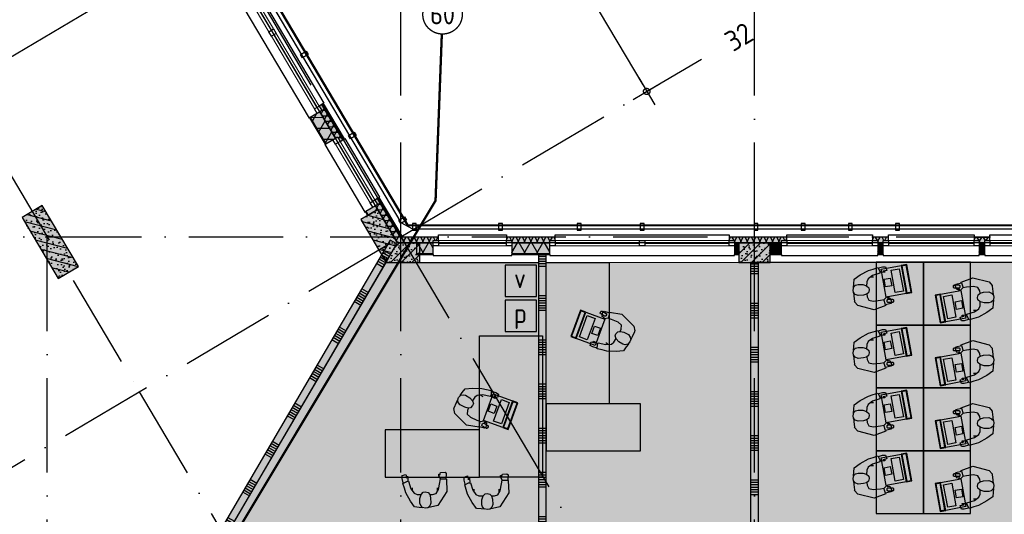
# Model space of a CAD drawing. Header units: millimetres. Extents: x 20872 to 297961, y -293704 to 213007.
# Tile 166 of 256: x 74833 to 87363, y -6653 to -354. Entities that reach past the tile are written whole.
import ezdxf
from ezdxf.enums import TextEntityAlignment as Align
from ezdxf.xclip import XClip

# ---------------------------------------------------------------- set-up
doc = ezdxf.new("R2010")
doc.units = ezdxf.units.MM
doc.header["$LTSCALE"] = 100
doc.header["$XCLIPFRAME"] = 2
doc.linetypes.add('ACAD_ISO10W100', pattern=[18, 12, -3, 0, -3])
doc.layers.get('Defpoints').update_dxf_attribs({"color": 181})
for name, color, linetype in [('A--L$7--_stramien', 1, 'Continuous'), ('A--L20--_bovenbouw', 3, 'Continuous'), ('A--L30--_afbouw', 7, 'Continuous'), ('A--L65--_beveiligingsinstallaties', 8, 'Continuous'), ('A--L82--leerlingensets-02', 9, 'Continuous'), ('A--T$1A-afwerking', 8, 'Continuous'), ('A--T$7--_stramien', 7, 'Continuous'), ('BURO_lijnen_0.25', 2, 'Continuous'), ('plattegrondkleuren', 7, 'Continuous'), ('XREFS', 9, 'Continuous')]:
    doc.layers.add(name, color=color, linetype=linetype)
doc.styles.add('BRON standaard', font='isocp.shx')
doc.styles.add('BURO maatvoering', font='isocp.shx')
doc.styles.add('JINX maatvoering', font='isocp.shx')
doc.styles.add('JINX standaard', font='isocp.shx')
doc.dimstyles.new('JINX maatvoering 1-100', dxfattribs={"dimscale": 100, "dimtxt": 2.5, "dimasz": 1, "dimexe": 125, "dimexo": 0, "dimtad": 1, "dimdec": 0, "dimzin": 12, "dimdsep": 46, "dimtxsty": 'JINX maatvoering', "dimblk": 'BURO_maatvoeringssymbool_01', "dimcen": 2, "dimse1": 1, "dimse2": 1, "dimclrd": 1, "dimclrt": 7, "dimadec": 0, "dimazin": 0, "dimtfac": 1, "dimtdec": 0, "dimtix": 1, "dimtofl": 0, "dimtmove": 0, "dimatfit": 3, "dimldrblk": 'DOT', "dimfxl": 1, "dimtolj": 1, "dimtzin": 0, "dimarcsym": 0})

# ---------------------------------------------------------------- blocks, each defined once
blk = doc.blocks.new('Glasgevel alleen 1e en 2e')
at = {"color": 1}
for points in [[(51358, 70923), (79766, 22945), (130614, 22945), (130614, 97025)], [(51367, 70928), (79772, 22955), (130604, 22955), (130604, 97025)]]:
    blk.add_lwpolyline(points, dxfattribs=at)
for points in [[(78480, 25167), (78505, 25124), (78433, 25081), (78407, 25124)], [(79091, 24135), (79116, 24092), (79044, 24049), (79019, 24092)], [(79730, 23056), (79755, 23013), (79683, 22970), (79657, 23013)], [(79881, 22970), (79831, 22970), (79831, 22886), (79881, 22886)], [(80979, 22970), (80929, 22970), (80929, 22886), (80979, 22886)], [(81979, 22970), (81929, 22970), (81929, 22886), (81979, 22886)], [(82779, 22970), (82729, 22970), (82729, 22886), (82779, 22886)], [(84229, 22970), (84179, 22970), (84179, 22886), (84229, 22886)], [(84829, 22970), (84779, 22970), (84779, 22886), (84829, 22886)], [(85429, 22970), (85379, 22970), (85379, 22886), (85429, 22886)], [(86029, 22970), (85979, 22970), (85979, 22886), (86029, 22886)]]:
    blk.add_lwpolyline(points, close=True)
blk = doc.blocks.new('AL_stramlab_01_P03_BV')
at = {"color": 4, "linetype": 'Continuous', "lineweight": -2, "style": 'BRON standaard'}
blk.add_attdef('LABEL', text='', height=350, dxfattribs=at).set_placement((0, 0), align=Align.MIDDLE_CENTER)
blk = doc.blocks.new('AB2_D_DV_MV_maatvoeringssymbool_01')
at = {"color": 1}
for p, q in [((0, -2), (0, 2)), ((-2, 0), (2, 0))]:
    blk.add_line(p, q, dxfattribs=at)
blk.add_circle((0, 0), 0.4, dxfattribs=at)
blk = doc.blocks.new('*D245')
at = {"layer": 'A--T$7--_stramien', "color": 1, "lineweight": -2, "transparency": 16777216}
blk.add_line((80571, 28438), (82762, 24738), dxfattribs=at)
at = {"layer": 'Defpoints', "color": 0, "transparency": 16777216}
for p in [(78323, 27223), (82813, 24652), (79685, 22800)]:
    blk.add_point(p, dxfattribs=at)
at = {"layer": 'A--T$7--_stramien', "color": 1, "lineweight": -2, "transparency": 16777216, "xscale": 100, "yscale": 100, "zscale": 100}
for p, rotation in [((80520, 28524), 120.6301152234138), ((82813, 24652), 300.6301152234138)]:
    blk.add_blockref('AB2_D_DV_MV_maatvoeringssymbool_01', p, dxfattribs=dict(at, rotation=rotation))
at = {"layer": 'A--T$7--_stramien', "color": 7, "transparency": 16777216, "insert": (81468, 27291), "char_height": 250, "attachment_point": 5, "rotation": 300.6301, "style": 'JINX maatvoering'}
blk.add_mtext('\\A1;4500', dxfattribs=at)
blk = doc.blocks.new('_Dot')
at = {"color": 0, "linetype": 'ByBlock', "lineweight": -2}
blk.add_line((-0.5, 0), (-1, 0), dxfattribs=at)
at = {"color": 0, "linetype": 'ByBlock', "const_width": 0.5}
blk.add_lwpolyline([(-0.25, 0, 1), (0.25, 0, 1)], format="xyb", close=True, dxfattribs=at)
blk = doc.blocks.new('BURO_maatvoeringssymbool_01')
at = {"color": 1}
for p, q in [((0, -2), (0, 2)), ((-2, 0), (2, 0))]:
    blk.add_line(p, q, dxfattribs=at)
blk.add_circle((0, 0), 0.4, dxfattribs=at)
blk = doc.blocks.new('Glasgevel alle verdiepingen')
at = {"color": 1}
for points in [[(77427, 26896), (79766, 22945), (86029, 22945)], [(77436, 26901), (79772, 22955), (86029, 22955)]]:
    blk.add_lwpolyline(points, dxfattribs=at)
for points in [[(78480, 25167), (78505, 25124), (78433, 25081), (78407, 25124)], [(79091, 24135), (79116, 24092), (79044, 24049), (79019, 24092)], [(79730, 23056), (79755, 23013), (79683, 22970), (79657, 23013)], [(79881, 22970), (79831, 22970), (79831, 22886), (79881, 22886)], [(80979, 22970), (80929, 22970), (80929, 22886), (80979, 22886)], [(81979, 22970), (81929, 22970), (81929, 22886), (81979, 22886)], [(82779, 22970), (82729, 22970), (82729, 22886), (82779, 22886)], [(84229, 22970), (84179, 22970), (84179, 22886), (84229, 22886)], [(84829, 22970), (84779, 22970), (84779, 22886), (84829, 22886)], [(85429, 22970), (85379, 22970), (85379, 22886), (85429, 22886)], [(86029, 22970), (85979, 22970), (85979, 22886), (86029, 22886)]]:
    blk.add_lwpolyline(points, close=True)
blk = doc.blocks.new('65_brandscheiding_01_P03_BV')
at = {"color": 3, "linetype": 'Continuous', "lineweight": -2}
blk.add_circle((0, 0), 2.5, dxfattribs=at)
at = {"color": 4, "linetype": 'Continuous', "lineweight": -2, "style": 'BURO maatvoering'}
blk.add_attdef('BURO_BRSCH:MIN', text='', height=2.5, dxfattribs=at).set_placement((0, 0), align=Align.MIDDLE_CENTER)
blk = doc.blocks.new('MBpro')
at = {"layer": 'plattegrondkleuren', "true_color": 0xb8b8b8}
h = blk.add_hatch(color=9, dxfattribs=at)
h.dxf.hatch_style = 1
h.paths.add_polyline_path([(172, 289), (162, 345), (-177, 283), (-166, 227)], flags=16)
h.paths.add_polyline_path([(152, 245), (171, 141), (-115, 88), (-134, 192)], flags=16)
h.paths.add_polyline_path([(181, 283), (228, 27), (-126, -38), (-173, 217)])
h.paths.add_polyline_path([(181, 283), (168, 354), (-186, 289), (-173, 217)])
edge = h.paths.add_edge_path()
edge.add_line((269, 119), (284, 119))
edge.add_arc((284, 107), 12.8, 0, 90, ccw=False)
edge.add_line((297, 107), (297, 51))
edge.add_arc((284, 51), 12.8, -90, 0, ccw=False)
edge.add_line((284, 38), (269, 38))
edge.add_arc((269, 51), 12.8, 180, 270, ccw=False)
edge.add_line((256, 51), (256, 107))
edge.add_arc((269, 107), 12.8, 90, 180, ccw=False)
at = {"layer": 'plattegrondkleuren', "true_color": 0x8f8f8f}
h = blk.add_hatch(color=252, dxfattribs=at)
h.dxf.hatch_style = 1
h.paths.add_polyline_path([(152, 245), (171, 141), (-115, 88), (-134, 192)])
h.paths.add_polyline_path([(172, 289), (162, 345), (-177, 283), (-166, 227)])
at = {"layer": 'A--L82--leerlingensets-02'}
for points in [[(181, 283), (168, 354), (-186, 289), (-173, 217)], [(172, 289), (162, 345), (-177, 283), (-166, 227)], [(181, 283), (228, 27), (-126, -38), (-173, 217)], [(152, 245), (171, 141), (-115, 88), (-134, 192)], [(83, 97), (98, 18), (0, 0), (-15, 79)]]:
    blk.add_lwpolyline(points, close=True, dxfattribs=at)
blk.add_lwpolyline([(269, 119), (284, 119, -0.414214), (297, 107), (297, 51, -0.414214), (284, 38), (269, 38, -0.414214), (256, 51), (256, 107, -0.414214)], format="xyb", close=True, dxfattribs=at)
blk = doc.blocks.new('theoriewerkplek')
at = {"layer": 'plattegrondkleuren', "true_color": 0xf5f5f5}
h = blk.add_hatch(color=7, dxfattribs=at)
h.dxf.hatch_style = 1
h.paths.add_polyline_path([(0, 600), (0, 0), (800, 0), (800, 600)])
at = {"layer": 'A--L82--leerlingensets-02', "linetype": 'Continuous'}
for p, q in [((57, 118), (103, 132)), ((103, 132), (114, 84)), ((437, 148), (443, 150)), ((445, 129), (437, 148)), ((443, 150), (454, 139)), ((474, 101), (445, 129)), ((452, 174), (506, 197)), ((454, 139), (452, 174)), ((506, 197), (524, 186)), ((524, 186), (541, 118)), ((57, 80), (57, 118)), ((71, 26), (57, 80)), ((66, 19), (114, 44)), ((85, -42), (66, 19)), ((114, 84), (116, 109)), ((114, 44), (139, 46)), ((116, 109), (127, 109)), ((127, 109), (130, 46)), ((139, 46), (168, -49)), ((483, 52), (474, 101)), ((541, 118), (475, 96)), ((493, -38), (483, 52)), ((544, 119), (548, 120)), ((548, 120), (604, -29)), ((103, -100), (85, -42)), ((161, -206), (103, -100)), ((168, -49), (209, -105)), ((186, -69), (186, -35)), ((209, -105), (247, -121)), ((247, -121), (303, -123)), ((283, -173), (299, -123)), ((299, -123), (323, -94)), ((323, -94), (351, -89)), ((351, -89), (387, -98)), ((387, -98), (407, -123)), ((403, -121), (438, -116)), ((407, -123), (418, -164)), ((438, -116), (481, -94)), ((481, -94), (493, -38)), ((604, -29), (551, -235)), ((215, -281), (161, -206)), ((283, -233), (283, -173)), ((292, -263), (283, -233)), ((423, -231), (409, -267)), ((418, -164), (423, -231)), ((551, -235), (505, -276)), ((274, -288), (215, -281)), ((319, -292), (274, -288)), ((314, -288), (292, -263)), ((353, -294), (314, -288)), ((384, -290), (353, -294)), ((382, -292), (427, -288)), ((409, -267), (384, -290)), ((427, -288), (498, -279))]:
    blk.add_line(p, q, dxfattribs=at)
at = {"layer": 'A--L82--leerlingensets-02'}
blk.add_lwpolyline([(0, 600), (0, 0), (800, 0), (800, 600)], close=True, dxfattribs=at)
at = {"layer": 'A--L82--leerlingensets-02', "linetype": 'Continuous'}
blk.add_arc((497, -267), 12.8, 276.5806, 312.285, dxfattribs=at)
at = {"layer": 'A--L82--leerlingensets-02'}
blk.add_blockref('MBpro', (215, 99), dxfattribs=at)
blk = doc.blocks.new('theorieB bestaand')
for p, rotation in [((1500, 7001), 270), ((2700, 6201), 90), ((1500, 6201), 270), ((2700, 5401), 90), ((1500, 5401), 270), ((2700, 4601), 90), ((1500, 4601), 270), ((2700, 3801), 90)]:
    blk.add_blockref('theoriewerkplek', p, dxfattribs=dict(rotation=rotation))
blk = doc.blocks.new('vuilnisbak')
at = {"layer": 'plattegrondkleuren', "true_color": 0xf5f5f5}
h = blk.add_hatch(color=7, dxfattribs=at)
h.dxf.hatch_style = 1
h.paths.add_polyline_path([(0, 0), (400, 0), (400, 400), (0, 400)])
at = {"layer": 'A--L82--leerlingensets-02'}
blk.add_lwpolyline([(0, 0), (400, 0), (400, 400), (0, 400)], close=True, dxfattribs=at)
at = {"layer": 'A--L82--leerlingensets-02', "style": 'JINX standaard'}
blk.add_text('v', height=250, dxfattribs=at).set_placement((112, 108))
blk = doc.blocks.new('papierbak')
at = {"layer": 'plattegrondkleuren', "true_color": 0xf5f5f5}
h = blk.add_hatch(color=7, dxfattribs=at)
h.dxf.hatch_style = 1
h.paths.add_polyline_path([(0, 0), (400, 0), (400, 400), (0, 400)])
at = {"layer": 'A--L82--leerlingensets-02'}
blk.add_lwpolyline([(0, 0), (400, 0), (400, 400), (0, 400)], close=True, dxfattribs=at)
at = {"layer": 'A--L82--leerlingensets-02', "style": 'JINX standaard'}
blk.add_text('p', height=250, dxfattribs=at).set_placement((111, 108))
blk = doc.blocks.new('bureau')
at = {"layer": 'plattegrondkleuren', "true_color": 0xf5f5f5}
h = blk.add_hatch(color=7, dxfattribs=at)
h.dxf.hatch_style = 1
h.paths.add_polyline_path([(2430, 800), (2430, 0), (630, 0), (630, 800)])
h.paths.add_polyline_path([(2430, 0), (1830, 0), (1830, -1200), (2430, -1200)])
at = {"layer": 'A--L82--leerlingensets-02', "linetype": 'Continuous'}
for p, q in [((1314, 89), (1329, 150)), ((1329, 150), (1383, 148)), ((1337, 154), (1352, 208)), ((1352, 208), (1372, 241)), ((1372, 241), (1418, 229)), ((1383, 148), (1405, 137)), ((1405, 137), (1383, 41)), ((1428, 197), (1397, 142)), ((1418, 229), (1403, 183)), ((1403, 183), (1418, 203)), ((1418, 203), (1428, 197)), ((1297, -92), (1300, 29)), ((1300, 29), (1314, 89)), ((1383, 41), (1389, -28)), ((1388, 14), (1405, 43)), ((1705, -32), (1722, 15)), ((1712, 54), (1714, 74)), ((1722, 15), (1712, 54)), ((1714, 74), (1720, 73)), ((1720, 73), (1724, 58)), ((1789, -5), (1721, 10)), ((1724, 58), (1740, 89)), ((1740, 89), (1798, 81)), ((1808, 63), (1789, -5)), ((1798, 81), (1808, 63)), ((1306, -183), (1297, -92)), ((1388, -177), (1419, -124)), ((1389, -28), (1414, -61)), ((1414, -61), (1461, -92)), ((1419, -124), (1458, -90)), ((1458, -90), (1494, -77)), ((1494, -77), (1519, -87)), ((1519, -87), (1546, -113)), ((1546, -113), (1551, -144)), ((1629, -157), (1668, -115)), ((1668, -115), (1705, -32)), ((1796, -6), (1768, -164)), ((1791, -5), (1796, -6)), ((1353, -219), (1306, -183)), ((1389, -246), (1353, -219)), ((1381, -207), (1388, -177)), ((1388, -239), (1381, -207)), ((1417, -265), (1388, -239)), ((1510, -246), (1480, -270)), ((1540, -185), (1510, -246)), ((1551, -144), (1540, -185)), ((1548, -140), (1582, -154)), ((1582, -154), (1629, -157)), ((1768, -164), (1618, -314)), ((1447, -277), (1417, -265)), ((1444, -278), (1485, -297)), ((1480, -270), (1447, -277)), ((1485, -297), (1550, -325)), ((1618, -314), (1558, -326))]:
    blk.add_line(p, q, dxfattribs=at)
at = {"layer": 'A--L82--leerlingensets-02'}
for points in [[(2430, 800), (2430, 0), (630, 0), (630, 800)], [(2430, 0), (1830, 0), (1830, -1200), (2430, -1200)]]:
    blk.add_lwpolyline(points, close=True, dxfattribs=at)
at = {"layer": 'A--L82--leerlingensets-02', "linetype": 'Continuous'}
blk.add_arc((1555, -314), 12.8, 246.1262, 281.8305, dxfattribs=at)
at = {"layer": 'A--L82--leerlingensets-02', "rotation": 329.5455371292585}
blk.add_blockref('MBpro', (1498, 144), dxfattribs=at)
blk = doc.blocks.new('sit')
at = {"linetype": 'Continuous'}
for p, q in [((-146.514, -13.7755), (-81.397, 6.2615)), ((-81.397, 6.2615), (-13.775, 26.2965)), ((-13.775, 26.2965), (13.775, -26.2965)), ((-6.26, 21.2885), (53.846, 36.3155)), ((53.846, 36.3155), (96.424, 36.3155)), ((96.424, 36.3155), (111.451, -13.7755)), ((-354.389, -204.1185), (-346.877, -139.0015)), ((-346.877, -139.0015), (-264.225, -78.8925)), ((-264.225, -78.8925), (-146.514, -13.7755)), ((-151.522, -131.4875), (-169.053, -174.0635)), ((-88.912, -86.4065), (-151.522, -131.4875)), ((-111.451, -106.4425), (-74.2714, -106.4425)), ((16.279, -53.8475), (-88.912, -86.4065)), ((13.775, -26.2965), (16.279, -53.8475)), ((86.408, -41.3245), (16.279, -43.8295)), ((111.451, -13.7755), (58.857, -26.2965)), ((58.857, -26.2965), (86.408, -28.8015)), ((86.408, -28.8015), (86.408, -41.3245)), ((-361.904, -291.7765), (-354.389, -249.2005)), ((-359.397, -254.2095), (-354.389, -204.1185)), ((-354.389, -249.2005), (-326.842, -224.1545)), ((-326.842, -224.1545), (-294.279, -214.1365)), ((-294.279, -214.1365), (-226.658, -214.1365)), ((-226.658, -214.1365), (-171.561, -231.6685)), ((-169.053, -174.0635), (-171.561, -236.6765)), ((-171.561, -231.6685), (-139.002, -259.2175)), ((-139.002, -259.2175), (-133.99, -289.2725)), ((-356.893, -326.8395), (-361.904, -291.7765)), ((-326.842, -467.0925), (-359.397, -321.8315)), ((-331.85, -354.3895), (-356.893, -326.8395)), ((-291.775, -369.4175), (-331.85, -354.3895)), ((-216.643, -364.4075), (-291.775, -369.4175)), ((-171.561, -351.8855), (-216.643, -364.4075)), ((-144.01, -329.3445), (-171.561, -351.8855)), ((-171.561, -351.8855), (-171.561, -391.9585)), ((-171.561, -391.9585), (-154.029, -442.0475)), ((-133.99, -289.2725), (-144.01, -329.3445)), ((-128.983, -594.8235), (-326.842, -467.0925)), ((-154.029, -442.0475), (-98.928, -474.6065)), ((-86.404, -457.0755), (-121.471, -457.0755)), ((-98.928, -474.6065), (-1.252, -494.6435)), ((-74.2714, -455.2649), (-86.404, -457.0755)), ((-1.252, -494.6435), (53.846, -502.1565)), ((48.838, -579.7965), (48.838, -502.1565)), ((53.846, -502.1565), (93.92, -482.1205)), ((93.92, -482.1205), (116.459, -479.6165)), ((116.459, -487.1295), (101.432, -494.6435)), ((101.432, -494.6435), (139.002, -504.6615)), ((116.459, -479.6165), (116.459, -487.1295)), ((139.002, -504.6615), (144.01, -569.7785)), ((48.838, -587.3095), (-128.983, -594.8235)), ((126.478, -584.8055), (48.838, -579.7965)), ((48.838, -582.3015), (48.838, -587.3095)), ((144.01, -569.7785), (126.478, -584.8055))]:
    blk.add_line(p, q, dxfattribs=at)
blk = doc.blocks.new('stramienlijnen_1')
at = {"layer": 'A--L$7--_stramien', "color": 1, "linetype": 'ACAD_ISO10W100', "lineweight": -3}
for p, q in [((51330.8, 70684.8), (79684.1, 22799.4)), ((47999, 68712), (76352.4, 20826.6)), ((79684.5, 22800), (79684.5, 27246.1)), ((84184.5, 22800), (84184.5, 27246.1)), ((60732.6, 16807.7), (77391.4, 26671.5)), ((79684.1, 22799.4), (83509.9, 25064.6)), ((57184.5, 22800), (138184.5, 22800)), ((63025.3, 12935.6), (79684.1, 22799.4)), ((75184.5, 0), (75184.5, 22800)), ((79684.1, 22799.4), (80957.9, 20648.2)), ((79684.5, 0), (79684.5, 22800)), ((84184.5, 0), (84184.5, 22800)), ((76352.4, 20826.6), (77626.1, 18675.4)), ((80957.9, 20648.2), (94457.7, -2152.9))]:
    blk.add_line(p, q, dxfattribs=at)
at = {"layer": 'Defpoints'}
blk.add_lwpolyline([(34736.5, 60859.2), (70727.2, 75), (164884.5, 75), (164884.5, 96950), (130834.5, 96950), (130834.5, 22725), (79641, 22725), (51266.3, 70646.6)], dxfattribs=at)
at = {"layer": 'A--T$7--_stramien', "color": 7, "linetype": 'Continuous', "lineweight": -3}
ref = blk.add_blockref('AL_stramlab_01_P03_BV', (83986.5, 25346.8), dxfattribs=dict(at, xscale=75, yscale=75, zscale=75, rotation=30.63011522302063))
ref.add_attrib('LABEL', '32', dxfattribs={"layer": '0', "color": 4, "linetype": 'Continuous', "lineweight": -2, "height": 262.5, "rotation": 30.63012, "style": 'BURO maatvoering'}).set_placement((83986.5, 25346.8), align=Align.MIDDLE_CENTER)
at = {"layer": 'A--T$7--_stramien', "color": 7}
dim = blk.add_linear_dim(base=(82812.8, 24651.9), p1=(78322.6, 27223), p2=(79684.7, 22799.8), angle=300.63012, dimstyle='JINX maatvoering 1-100', dxfattribs=at)
dim.commit()
dim.dimension.update_dxf_attribs({"geometry": '*D245', "text_midpoint": (81307, 27195), "dimtype": 128})
blk = doc.blocks.new('1e verdieping bestaand leeg')
at = {"layer": 'A--T$1A-afwerking'}
blk.add_lwpolyline([(34528, 60913), (51335, 70864), (79685, 22985), (79832, 22901), (129485, 22901), (135915, 12040), (142978, 21914), (130697, 26120), (130675, 97040), (165047, 97015), (165047, 14419), (151364, 19026), (149622, 13150), (163567, 13081), (163475, 1501), (146518, 1360), (146659, 12909), (147031, 12909), (149075, 19828), (145372, 21100), (137265, 9763), (142974, 21), (142974, -73), (70633, -64)], close=True, dxfattribs=at)
at = {"layer": 'A--T$7--_stramien'}
blk.add_blockref('stramienlijnen_1', (0, 0), dxfattribs=at)
at = {"layer": 'BURO_lijnen_0.25'}
blk.add_blockref('Glasgevel alleen 1e en 2e', (0, 0), dxfattribs=at)
blk = doc.blocks.new('2016-01-28 101 1e verdieping bestaand')
at = {"layer": 'A--L20--_bovenbouw', "linetype": 'Continuous', "lineweight": -3}
h = blk.add_hatch(dxfattribs=at)
h.set_pattern_fill('GENERAL_DIAMONDS', color=1, scale=1120, angle=-59.3699, style=0, pattern_type=2)
h.set_pattern_definition([(0.63, (77307.28, 26390.11), (-1.5396, 139.9915), []), (60.63, (77307.28, 26390.11), (-122.006, 68.6624), [])])
h.paths.add_polyline_path([(77335, 26343), (77456, 26415), (77429, 26462), (77307, 26390)], flags=0)
h.paths.add_polyline_path([(78731, 23986), (78852, 24058), (78654, 24393), (78532, 24321)], flags=0)
h.paths.add_polyline_path([(79269, 23077), (79390, 23149), (79362, 23197), (79240, 23125)], flags=0)
h = blk.add_hatch(dxfattribs=at)
h.set_pattern_fill('_U', color=1, scale=70, angle=30.6301, style=0, pattern_type=0)
h.set_pattern_definition([(30.6301, (77299.534, 26385.53), (-35.6646, 60.2332), [])])
h.paths.add_polyline_path([(77327, 26339), (77335, 26343), (77307, 26390), (77300, 26386)], flags=0)
h.paths.add_polyline_path([(78723, 23981), (78731, 23986), (78532, 24321), (78524, 24317)], flags=0)
h.paths.add_polyline_path([(79261, 23073), (79269, 23077), (79240, 23125), (79233, 23121)], flags=0)
for color, points in [(60, [(78644, 24466), (78678, 24408), (78654, 24393), (78852, 24058), (78877, 24072), (78911, 24015), (78947, 24036), (78680, 24486)]), (249, [(78682, 24488), (78949, 24037), (78968, 24048), (78701, 24499)]), (60, [(78723, 23981), (78852, 24058), (78654, 24393), (78524, 24317)]), (60, [(74864, 23046), (75322, 22272), (75581, 22425), (75122, 23199)]), (60, [(79261, 23073), (79390, 23149), (79362, 23197), (79233, 23121)]), (60, [(79352, 23269), (79387, 23212), (79362, 23197), (79641, 22725), (79681, 22795), (79388, 23290)]), (249, [(79390, 23292), (79682, 22799), (79701, 22810), (79409, 23303)]), (60, [(79641, 22725), (79390, 23149), (79175, 23022), (79499, 22475)]), (60, [(75529, 15774), (75592, 15800), (79633, 22710), (79547, 22760), (75476, 15800)]), (60, [(79927, 22725), (79641, 22725), (79499, 22475), (79927, 22475)]), (60, [(79641, 22725), (80097, 22725), (80097, 22754), (80164, 22754), (80164, 22795), (79681, 22795)]), (60, [(80097, 22575), (80097, 22725), (79884, 22725), (79884, 22575)]), (60, [(81030, 22754), (81097, 22754), (81097, 22725), (81580, 22725), (81580, 22754), (81647, 22754), (81647, 22795), (81030, 22795)]), (60, [(81580, 22575), (81580, 22725), (81097, 22725), (81097, 22575)]), (60, [(83863, 22795), (83863, 22754), (83930, 22754), (83930, 22725), (84529, 22725), (84529, 22754), (84596, 22754), (84596, 22795)]), (60, [(83984, 22575), (83984, 22725), (83930, 22725), (83930, 22575)]), (60, [(84384, 22725), (83984, 22725), (83984, 22475), (84384, 22475)]), (60, [(84384, 22575), (84529, 22575), (84529, 22725), (84384, 22725)]), (60, [(85688, 22754), (85755, 22754), (85755, 22725), (85822, 22725), (85822, 22754), (85889, 22754), (85889, 22795), (85688, 22795)]), (60, [(85754, 22575), (85821, 22575), (85821, 22725), (85754, 22725)]), (60, [(86979, 22753), (87046, 22753), (87046, 22724), (87114, 22724), (87114, 22753), (87181, 22753), (87181, 22794), (86979, 22794)]), (60, [(87046, 22575), (87114, 22575), (87114, 22725), (87046, 22725)]), (60, [(81435, 22570), (81435, 19000), (81535, 18900), (81535, 22570)]), (60, [(84135, 22475), (84134, 15350), (84234, 15350), (84235, 22475)])]:
    blk.add_hatch(color=color, dxfattribs=at).paths.add_polyline_path(points, flags=0)
h = blk.add_hatch(dxfattribs=at)
h.set_pattern_fill('GENERAL_DIAMONDS', color=1, scale=560, angle=-59.3699, style=0, pattern_type=2)
h.set_pattern_definition([(0.63, (78653.54, 24393.18), (-0.77, 69.996), []), (60.63, (78653.54, 24393.18), (-61.003, 34.331), [])])
h.paths.add_polyline_path([(78644, 24466), (78678, 24408), (78654, 24393), (78852, 24058), (78877, 24072), (78911, 24015), (78947, 24036), (78680, 24486)], flags=0)
h = blk.add_hatch(dxfattribs=at)
h.set_pattern_fill('PREFB', color=1, scale=5, angle=-59.3699, style=0)
h.set_pattern_definition([(345.63, (74863.86, 23046.41), (23.825, 92.9965), []), (317.63, (74863.86, 23046.415), (81.828, 18.4822), [0, -81.6, -46.2, 0, -67.2]), (348.63, (74863.86, 23046.415), (60.4637, 57.2027), [0, -80.8, 0, -82.4, 0, -66.4]), (11.63, (74863.86, 23046.415), (33.4675, 75.497), [0, -80, 0, -480, -65.8])])
h.paths.add_polyline_path([(74864, 23046), (75322, 22272), (75581, 22425), (75122, 23199)], flags=0)
h = blk.add_hatch(dxfattribs=at)
h.set_pattern_fill('GENERAL_DIAMONDS', color=1, scale=560, angle=-59.3699, style=0, pattern_type=2)
h.set_pattern_definition([(0.63, (79361.74, 23197.116), (-0.77, 69.996), []), (60.63, (79361.74, 23197.116), (-61.003, 34.331), [])])
h.paths.add_polyline_path([(79352, 23269), (79387, 23212), (79362, 23197), (79641, 22725), (79681, 22795), (79388, 23290)], flags=0)
h = blk.add_hatch(dxfattribs=at)
h.set_pattern_fill('PREFB', color=1, scale=5, angle=120.6301, style=0)
h.set_pattern_definition([(165.63, (79641.04, 22724.92), (-23.825, -92.997), []), (137.63, (79641.04, 22724.92), (-81.828, -18.482), [0, -81.6, -46.2, 0, -67.2]), (168.63, (79641.04, 22724.92), (-60.464, -57.203), [0, -80.8, 0, -82.4, 0, -66.4]), (191.63, (79641.04, 22724.92), (-33.4675, -75.497), [0, -80, 0, -480, -65.8])])
h.paths.add_polyline_path([(79641, 22725), (79390, 23149), (79175, 23022), (79499, 22475)], flags=0)
h = blk.add_hatch(dxfattribs=at)
h.set_pattern_fill('SWAND', color=1, scale=5, angle=59.6787, style=0)
h.set_pattern_definition([(149.679, (75548.2, 15724.7), (-283.978, -485.554), []), (149.679, (75563.95, 15751.65), (-283.978, -485.554), []), (149.679, (75579.7, 15778.6), (-283.978, -485.554), []), (149.679, (75595.5, 15805.6), (-283.978, -485.554), []), (149.679, (75611.3, 15832.6), (-283.978, -485.554), []), (149.679, (75627.06, 15859.55), (-283.978, -485.554), []), (149.679, (75642.83, 15886.5), (-283.978, -485.554), [])])
h.paths.add_polyline_path([(75529, 15774), (75592, 15800), (79633, 22710), (79547, 22760), (75476, 15800)], flags=0)
h = blk.add_hatch(dxfattribs=at)
h.set_pattern_fill('PREFB', color=1, scale=5, angle=-180, style=0)
h.set_pattern_definition([(225, (79927.24, 22724.92), (67.882, -67.882), []), (197, (79927.235, 22724.92), (-25.787, -79.828), [0, -81.6, -46.2, 0, -67.2]), (228, (79927.235, 22724.92), (18.416, -81.172), [0, -80.8, 0, -82.4, 0, -66.4]), (251, (79927.235, 22724.92), (47.912, -67.263), [0, -80, 0, -480, -65.8])])
h.paths.add_polyline_path([(79927, 22725), (79641, 22725), (79499, 22475), (79927, 22475)], flags=0)
h = blk.add_hatch(dxfattribs=at)
h.set_pattern_fill('GENERAL_DIAMONDS', color=1, scale=560, style=0, pattern_type=2)
h.set_pattern_definition([(60, (79641.29, 22724.995), (-60.622, 35), []), (120, (79641.29, 22724.995), (-60.622, -35), [])])
h.paths.add_polyline_path([(79641, 22725), (80097, 22725), (80097, 22754), (80164, 22754), (80164, 22795), (79681, 22795)], flags=0)
h = blk.add_hatch(dxfattribs=at)
h.set_pattern_fill('GENERAL_DIAMONDS', color=1, scale=1120, style=0, pattern_type=2)
h.set_pattern_definition([(60, (79884.48, 22584), (-121.2436, 70), []), (120, (79884.48, 22584), (-121.2436, -70), [])])
h.paths.add_polyline_path([(80097, 22584), (80097, 22725), (79884, 22725), (79884, 22584)], flags=0)
h.paths.add_polyline_path([(81580, 22584), (81580, 22725), (81097, 22725), (81097, 22584)], flags=0)
h.paths.add_polyline_path([(83984, 22584), (83984, 22725), (83930, 22725), (83930, 22584)], flags=0)
h = blk.add_hatch(dxfattribs=at)
h.set_pattern_fill('GENERAL_DIAMONDS', color=1, scale=560, style=0, pattern_type=2)
h.set_pattern_definition([(60, (81097.45, 22724.995), (-60.622, 35), []), (120, (81097.45, 22724.995), (-60.622, -35), [])])
h.paths.add_polyline_path([(81030, 22754), (81097, 22754), (81097, 22725), (81580, 22725), (81580, 22754), (81647, 22754), (81647, 22795), (81030, 22795)], flags=0)
h = blk.add_hatch(dxfattribs=at)
h.set_pattern_fill('GENERAL_DIAMONDS', color=1, scale=560, style=0, pattern_type=2)
h.set_pattern_definition([(60, (83930.45, 22724.995), (-60.622, 35), []), (120, (83930.45, 22724.995), (-60.622, -35), [])])
h.paths.add_polyline_path([(83863, 22795), (83863, 22754), (83930, 22754), (83930, 22725), (84529, 22725), (84529, 22754), (84596, 22754), (84596, 22795)], flags=0)
h = blk.add_hatch(dxfattribs=at)
h.set_pattern_fill('PREFB', color=1, scale=5, angle=180, style=0)
h.set_pattern_definition([(225, (84384.48, 22724.995), (67.882, -67.882), []), (197, (84384.484, 22724.995), (-25.787, -79.828), [0, -81.6, -46.2, 0, -67.2]), (228, (84384.484, 22724.995), (18.416, -81.172), [0, -80.8, 0, -82.4, 0, -66.4]), (251, (84384.484, 22724.995), (47.912, -67.263), [0, -80, 0, -480, -65.8])])
h.paths.add_polyline_path([(84384, 22725), (83984, 22725), (83984, 22475), (84384, 22475)], flags=0)
h = blk.add_hatch(dxfattribs=at)
h.set_pattern_fill('GENERAL_DIAMONDS', color=1, scale=1120, style=0, pattern_type=2)
h.set_pattern_definition([(60, (84384.48, 22584), (-121.2436, 70), []), (120, (84384.48, 22584), (-121.2436, -70), [])])
h.paths.add_polyline_path([(84384, 22725), (84384, 22584), (84529, 22584), (84529, 22725)], flags=0)
h.paths.add_polyline_path([(85754, 22725), (85754, 22584), (85821, 22584), (85821, 22725)], flags=0)
h.paths.add_polyline_path([(87046, 22725), (87046, 22584), (87114, 22584), (87114, 22725)], flags=0)
h.paths.add_polyline_path([(88339, 22725), (88339, 22584), (88484, 22584), (88484, 22725)], flags=0)
h = blk.add_hatch(dxfattribs=at)
h.set_pattern_fill('GENERAL_DIAMONDS', color=1, scale=560, style=0, pattern_type=2)
h.set_pattern_definition([(60, (85754.624, 22724.995), (-60.622, 35), []), (120, (85754.624, 22724.995), (-60.622, -35), [])])
h.paths.add_polyline_path([(85688, 22754), (85755, 22754), (85755, 22725), (85822, 22725), (85822, 22754), (85889, 22754), (85889, 22795), (85688, 22795)], flags=0)
h = blk.add_hatch(dxfattribs=at)
h.set_pattern_fill('GENERAL_DIAMONDS', color=1, scale=560, style=0, pattern_type=2)
h.set_pattern_definition([(60, (87046.38, 22724.46), (-60.622, 35), []), (120, (87046.38, 22724.46), (-60.622, -35), [])])
h.paths.add_polyline_path([(86979, 22753), (87046, 22753), (87046, 22724), (87114, 22724), (87114, 22753), (87181, 22753), (87181, 22794), (86979, 22794)], flags=0)
h = blk.add_hatch(dxfattribs=at)
h.set_pattern_fill('_U', color=1, scale=70, angle=90, style=0, pattern_type=0)
h.set_pattern_definition([(90, (79884.48, 22575), (-70, 4e-15), [])])
h.paths.add_polyline_path([(80097, 22575), (80097, 22584), (79884, 22584), (79884, 22575)], flags=0)
h.paths.add_polyline_path([(81580, 22575), (81580, 22584), (81097, 22584), (81097, 22575)], flags=0)
h.paths.add_polyline_path([(83984, 22575), (83984, 22584), (83930, 22584), (83930, 22575)], flags=0)
h = blk.add_hatch(dxfattribs=at)
h.set_pattern_fill('SWAND', color=1, scale=5, angle=-90.0005, style=0)
h.set_pattern_definition([(360, (81434.55, 22570), (0.005, 562.5), []), (360, (81434.55, 22538.75), (0.005, 562.5), []), (360, (81434.55, 22507.5), (0.005, 562.5), []), (360, (81434.55, 22476.25), (0.005, 562.5), []), (360, (81434.55, 22445), (0.005, 562.5), []), (360, (81434.55, 22413.75), (0.005, 562.5), []), (360, (81434.54, 22382.5), (0.005, 562.5), [])])
h.paths.add_polyline_path([(81435, 22570), (81435, 19000), (81535, 18900), (81535, 22570)], flags=0)
h = blk.add_hatch(dxfattribs=at)
h.set_pattern_fill('_U', color=1, scale=70, angle=90, style=0, pattern_type=0)
h.set_pattern_definition([(90, (84384.48, 22574.995), (-70, 4e-15), [])])
h.paths.add_polyline_path([(84384, 22584), (84384, 22575), (84529, 22575), (84529, 22584)], flags=0)
h.paths.add_polyline_path([(85754, 22584), (85754, 22575), (85821, 22575), (85821, 22584)], flags=0)
h.paths.add_polyline_path([(87046, 22584), (87046, 22575), (87114, 22575), (87114, 22584)], flags=0)
h.paths.add_polyline_path([(88339, 22584), (88339, 22575), (88484, 22575), (88484, 22584)], flags=0)
h = blk.add_hatch(dxfattribs=at)
h.set_pattern_fill('SWAND', color=1, scale=5, angle=-90.0005, style=0)
h.set_pattern_definition([(359.9995, (84134.54, 22475), (0.005, 562.5), []), (359.9995, (84134.54, 22443.73), (0.005, 562.5), []), (359.9995, (84134.54, 22412.5), (0.005, 562.5), []), (359.9995, (84134.54, 22381.23), (0.005, 562.5), []), (359.9995, (84134.54, 22350), (0.005, 562.5), []), (359.9995, (84134.54, 22318.73), (0.005, 562.5), []), (359.9995, (84134.54, 22287.5), (0.005, 562.5), [])])
h.paths.add_polyline_path([(84135, 22475), (84134, 15350), (84234, 15350), (84235, 22475)], flags=0)
at = {"layer": 'A--L20--_bovenbouw', "color": 1, "linetype": 'Continuous', "lineweight": -3}
for p, q in [((78680, 24486), (78644, 24466)), ((78644, 24466), (78678, 24408)), ((78947, 24036), (78680, 24486)), ((78654, 24393), (78532, 24321)), ((78532, 24321), (78731, 23986)), ((78678, 24408), (78654, 24393)), ((78852, 24058), (78654, 24393)), ((78654, 24393), (78852, 24058)), ((78731, 23986), (78852, 24058)), ((78852, 24058), (78877, 24072)), ((78877, 24072), (78911, 24015)), ((78911, 24015), (78947, 24036)), ((79362, 23197), (79240, 23125)), ((79388, 23290), (79352, 23269)), ((79352, 23269), (79387, 23212)), ((79387, 23212), (79362, 23197)), ((79390, 23149), (79362, 23197)), ((79362, 23197), (79641, 22725)), ((79681, 22795), (79388, 23290)), ((79240, 23125), (79269, 23077)), ((79269, 23077), (79390, 23149)), ((79641, 22725), (80097, 22725)), ((80164, 22795), (79681, 22795)), ((80097, 22725), (79884, 22725)), ((79884, 22725), (79884, 22584)), ((80097, 22725), (80097, 22754)), ((80097, 22754), (80164, 22754)), ((80097, 22584), (80097, 22725)), ((80164, 22754), (80164, 22795)), ((81647, 22795), (81030, 22795)), ((81030, 22795), (81030, 22754)), ((81030, 22754), (81097, 22754)), ((81097, 22754), (81097, 22725)), ((81580, 22725), (81097, 22725)), ((81097, 22725), (81097, 22584)), ((81097, 22725), (81580, 22725)), ((81580, 22725), (81580, 22754)), ((81580, 22754), (81647, 22754)), ((81580, 22584), (81580, 22725)), ((81647, 22754), (81647, 22795)), ((83863, 22795), (83863, 22754)), ((84596, 22795), (83863, 22795)), ((83863, 22754), (83930, 22754)), ((83930, 22754), (83930, 22725)), ((83984, 22725), (83930, 22725)), ((83930, 22725), (83930, 22584)), ((83930, 22725), (84529, 22725)), ((83984, 22584), (83984, 22725)), ((84384, 22725), (84384, 22584)), ((84529, 22725), (84384, 22725)), ((84529, 22725), (84529, 22754)), ((84529, 22754), (84596, 22754)), ((84529, 22584), (84529, 22725)), ((84596, 22754), (84596, 22795)), ((85889, 22795), (85688, 22795)), ((85688, 22795), (85688, 22754)), ((85688, 22754), (85755, 22754)), ((85754, 22725), (85754, 22584)), ((85821, 22725), (85754, 22725)), ((85755, 22754), (85755, 22725)), ((85755, 22725), (85822, 22725)), ((85821, 22584), (85821, 22725)), ((85822, 22725), (85822, 22754)), ((85822, 22754), (85889, 22754)), ((85889, 22754), (85889, 22795)), ((87181, 22794), (86979, 22794)), ((86979, 22794), (86979, 22753)), ((86979, 22753), (87046, 22753)), ((87046, 22753), (87046, 22724)), ((87046, 22725), (87046, 22584)), ((87114, 22725), (87046, 22725)), ((87046, 22724), (87114, 22724)), ((87114, 22724), (87114, 22753)), ((87114, 22753), (87181, 22753)), ((87114, 22584), (87114, 22725)), ((87181, 22753), (87181, 22794)), ((79884, 22584), (80097, 22584)), ((81097, 22584), (81580, 22584)), ((83930, 22584), (83984, 22584)), ((84384, 22584), (84529, 22584)), ((85754, 22584), (85821, 22584)), ((87046, 22584), (87114, 22584))]:
    blk.add_line(p, q, dxfattribs=at)
at = {"layer": 'A--L20--_bovenbouw', "color": 2, "linetype": 'Continuous', "lineweight": -3}
for p, q in [((78701, 24499), (78682, 24488)), ((78682, 24488), (78949, 24037)), ((78968, 24048), (78701, 24499)), ((78532, 24321), (78524, 24317)), ((78524, 24317), (78723, 23981)), ((78731, 23986), (78532, 24321)), ((78723, 23981), (78731, 23986)), ((78949, 24037), (78968, 24048)), ((79409, 23303), (79390, 23292)), ((79390, 23292), (79682, 22799)), ((79701, 22810), (79409, 23303)), ((79240, 23125), (79233, 23121)), ((79233, 23121), (79261, 23073)), ((79269, 23077), (79240, 23125)), ((79261, 23073), (79269, 23077)), ((79682, 22799), (79701, 22810)), ((79547, 22760), (75476, 15800)), ((75592, 15800), (79633, 22710)), ((79633, 22710), (79547, 22760)), ((80097, 22584), (79884, 22584)), ((79884, 22584), (79884, 22575)), ((79884, 22575), (80097, 22575)), ((80097, 22575), (80097, 22584)), ((81580, 22584), (81097, 22584)), ((81097, 22584), (81097, 22575)), ((81097, 22575), (81580, 22575)), ((81435, 22570), (81435, 19000)), ((81535, 22570), (81435, 22570)), ((81535, 18900), (81535, 22570)), ((81580, 22575), (81580, 22584)), ((83984, 22584), (83930, 22584)), ((83930, 22584), (83930, 22575)), ((83930, 22575), (83984, 22575)), ((83984, 22575), (83984, 22584)), ((84384, 22584), (84384, 22575)), ((84529, 22584), (84384, 22584)), ((84384, 22575), (84529, 22575)), ((84529, 22575), (84529, 22584)), ((85754, 22584), (85754, 22575)), ((85821, 22584), (85754, 22584)), ((85754, 22575), (85821, 22575)), ((85821, 22575), (85821, 22584)), ((87046, 22584), (87046, 22575)), ((87114, 22584), (87046, 22584)), ((87046, 22575), (87114, 22575)), ((87114, 22575), (87114, 22584)), ((84135, 22475), (84134, 15350)), ((84235, 22475), (84135, 22475)), ((84234, 15350), (84235, 22475))]:
    blk.add_line(p, q, dxfattribs=at)
at = {"layer": 'A--L20--_bovenbouw', "color": 3, "linetype": 'Continuous', "lineweight": -3}
for p, q in [((75122, 23199), (74864, 23046)), ((75581, 22425), (75122, 23199)), ((79390, 23149), (79175, 23022)), ((79641, 22725), (79390, 23149)), ((74864, 23046), (75322, 22272)), ((79175, 23022), (79499, 22475)), ((79927, 22725), (79641, 22725)), ((79927, 22475), (79927, 22725)), ((84384, 22725), (83984, 22725)), ((83984, 22725), (83984, 22475)), ((84384, 22475), (84384, 22725)), ((79499, 22475), (79927, 22475)), ((83984, 22475), (84384, 22475)), ((75322, 22272), (75581, 22425))]:
    blk.add_line(p, q, dxfattribs=at)
at = {"layer": 'A--L30--_afbouw', "color": 1, "linetype": 'Continuous', "lineweight": -3}
for p, q in [((77319, 26334), (78516, 24312)), ((77486, 26355), (78034, 25431)), ((77576, 26409), (78705, 24502)), ((78068, 25373), (78615, 24448)), ((78705, 24502), (78645, 24466)), ((78645, 24466), (78679, 24408)), ((78516, 24312), (78524, 24317)), ((78878, 24073), (78912, 24015)), ((78723, 23981), (78715, 23976)), ((78715, 23976), (79224, 23116)), ((78882, 23997), (79323, 23252)), ((78912, 24015), (78972, 24051)), ((78972, 24051), (79414, 23306)), ((79414, 23306), (79353, 23270)), ((79353, 23270), (79388, 23212)), ((79224, 23116), (79233, 23121)), ((80164, 22755), (80164, 22825)), ((80164, 22825), (81030, 22825)), ((81030, 22825), (81030, 22755)), ((81647, 22755), (81647, 22825)), ((81647, 22825), (83863, 22825)), ((83863, 22825), (83863, 22755)), ((84596, 22755), (84596, 22825)), ((84596, 22825), (85687, 22825)), ((85687, 22825), (85687, 22755)), ((85888, 22755), (85888, 22825)), ((85888, 22825), (86979, 22825)), ((86979, 22825), (86979, 22755)), ((87181, 22755), (87181, 22825)), ((87181, 22825), (88272, 22825)), ((80097, 22755), (80164, 22755)), ((80164, 22720), (81030, 22720)), ((81030, 22755), (81097, 22755)), ((81580, 22755), (81647, 22755)), ((81647, 22720), (82722, 22720)), ((82789, 22720), (83863, 22720)), ((83863, 22755), (83930, 22755)), ((84529, 22755), (84596, 22755)), ((84596, 22720), (85687, 22720)), ((85687, 22755), (85754, 22755)), ((85821, 22755), (85888, 22755)), ((85888, 22720), (86979, 22720)), ((86979, 22755), (87046, 22755)), ((87114, 22755), (87181, 22755)), ((87181, 22720), (88272, 22720)), ((80097, 22575), (80097, 22565)), ((80097, 22565), (81097, 22565)), ((81097, 22565), (81097, 22575)), ((81580, 22575), (81580, 22565)), ((81580, 22565), (83930, 22565)), ((83930, 22565), (83930, 22575)), ((84529, 22575), (84529, 22565)), ((84529, 22565), (85754, 22565)), ((85754, 22565), (85754, 22575)), ((85821, 22575), (85821, 22565)), ((85821, 22565), (87046, 22565)), ((87046, 22565), (87046, 22575)), ((87114, 22575), (87114, 22565)), ((87114, 22565), (88339, 22565))]:
    blk.add_line(p, q, dxfattribs=at)
at = {"layer": 'A--L30--_afbouw', "color": 1, "linetype": 'Continuous', "lineweight": 18}
for p, q in [((77456, 26337), (78003, 25413)), ((77516, 26373), (78064, 25448)), ((78038, 25355), (78585, 24430)), ((78098, 25391), (78645, 24466)), ((78852, 23980), (79293, 23234)), ((78912, 24015), (79353, 23270)), ((80164, 22755), (81030, 22755)), ((80164, 22685), (81030, 22685)), ((81647, 22755), (82722, 22755)), ((81647, 22685), (82722, 22685)), ((82789, 22755), (83863, 22755)), ((82789, 22685), (83863, 22685)), ((84596, 22755), (85687, 22755)), ((84596, 22685), (85687, 22685)), ((85888, 22755), (86979, 22755)), ((85888, 22685), (86979, 22685)), ((87181, 22755), (88272, 22755)), ((87181, 22685), (88272, 22685))]:
    blk.add_line(p, q, dxfattribs=at)
at = {"layer": 'A--L30--_afbouw', "color": 2, "linetype": 'Continuous', "lineweight": -3}
for p, q in [((78003, 25413), (78064, 25448)), ((78064, 25448), (78098, 25391)), ((78038, 25355), (78003, 25413)), ((78098, 25391), (78038, 25355)), ((78585, 24430), (78645, 24466)), ((78645, 24466), (78679, 24408)), ((78619, 24373), (78585, 24430)), ((78679, 24408), (78619, 24373)), ((78818, 24037), (78878, 24073)), ((78878, 24073), (78912, 24015)), ((78852, 23980), (78818, 24037)), ((78912, 24015), (78852, 23980)), ((79293, 23234), (79353, 23270)), ((79327, 23177), (79293, 23234)), ((79388, 23212), (79327, 23177)), ((79353, 23270), (79388, 23212)), ((80097, 22755), (80164, 22755)), ((80097, 22685), (80097, 22755)), ((80164, 22685), (80097, 22685)), ((80164, 22755), (80164, 22685)), ((81030, 22755), (81097, 22755)), ((81030, 22685), (81030, 22755)), ((81097, 22685), (81030, 22685)), ((81097, 22755), (81097, 22685)), ((81580, 22755), (81647, 22755)), ((81580, 22685), (81580, 22755)), ((81647, 22685), (81580, 22685)), ((81647, 22755), (81647, 22685)), ((82722, 22755), (82789, 22755)), ((82722, 22685), (82722, 22755)), ((82789, 22685), (82722, 22685)), ((82789, 22755), (82789, 22685)), ((83863, 22755), (83930, 22755)), ((83863, 22685), (83863, 22755)), ((83930, 22685), (83863, 22685)), ((83930, 22755), (83930, 22685)), ((84529, 22755), (84596, 22755)), ((84529, 22685), (84529, 22755)), ((84596, 22685), (84529, 22685)), ((84596, 22755), (84596, 22685)), ((85687, 22755), (85754, 22755)), ((85687, 22685), (85687, 22755)), ((85754, 22685), (85687, 22685)), ((85754, 22755), (85754, 22685)), ((85821, 22755), (85888, 22755)), ((85821, 22685), (85821, 22755)), ((85888, 22685), (85821, 22685)), ((85888, 22755), (85888, 22685)), ((86979, 22755), (87046, 22755)), ((86979, 22685), (86979, 22755)), ((87046, 22685), (86979, 22685)), ((87046, 22755), (87046, 22685)), ((87114, 22755), (87181, 22755)), ((87114, 22685), (87114, 22755)), ((87181, 22685), (87114, 22685)), ((87181, 22755), (87181, 22685))]:
    blk.add_line(p, q, dxfattribs=at)
at = {"layer": 'A--L65--_beveiligingsinstallaties', "color": 1, "linetype": 'ACAD_ISO10W100', "ltscale": 0.3, "true_color": 0xf50004, "const_width": 30}
blk.add_lwpolyline([(80206, 25382), (80126, 23262), (75690, 15861), (76794, 15852), (76788, 15156), (77134, 15160), (77168, 12522)], dxfattribs=at)
at = {"layer": 'A--T$1A-afwerking'}
blk.add_lwpolyline([(34528, 60913), (51335, 70864), (79685, 22985), (79832, 22901), (129485, 22901), (135915, 12040), (142978, 21914), (130697, 26120), (130675, 97040), (165047, 97015), (165047, 14419), (151364, 19026), (149622, 13150), (163567, 13081), (163475, 1501), (146518, 1360), (146659, 12909), (147031, 12909), (149075, 19828), (145372, 21100), (137265, 9763), (142974, 21), (142974, -73), (70633, -64)], close=True, dxfattribs=at)
at = {"layer": 'A--L$7--_stramien'}
blk.add_blockref('stramienlijnen_1', (0, 0), dxfattribs=at)
at = {"layer": 'A--L65--_beveiligingsinstallaties', "color": 8, "linetype": 'Continuous', "lineweight": -3, "xscale": 100, "yscale": 100, "zscale": 100}
blk.add_blockref('65_brandscheiding_01_P03_BV', (80215, 25632), dxfattribs=at).add_auto_attribs({'BURO_BRSCH:MIN': '60'})
at = {"layer": 'BURO_lijnen_0.25'}
for name in ['Glasgevel alle verdiepingen', 'Glasgevel alleen 1e en 2e']:
    blk.add_blockref(name, (0, 0), dxfattribs=at)

msp = doc.modelspace()

# ---------------------------------------------------------------- hatches: boundary and pattern name
at = {"layer": 'plattegrondkleuren', "true_color": 0xbdeeff}
h = msp.add_hatch(color=254, dxfattribs=at)
h.dxf.hatch_style = 1
h.paths.add_polyline_path([(79498, -3445), (81434, -3445), (81434, -6920), (80534, -6920), (80533, -10820), (76732, -10820), (76732, -10120), (75591, -10120)])
h = msp.add_hatch(color=254, dxfattribs=at)
h.dxf.hatch_style = 1
h.paths.add_polyline_path([(80633, -10820), (80634, -7020), (81534, -7020), (81534, -3445), (84134, -3444), (84133, -10569), (83933, -10569), (83933, -10820)])
at = {"layer": 'plattegrondkleuren', "true_color": 0xf5f5f5}
h = msp.add_hatch(color=7, dxfattribs=at)
h.dxf.hatch_style = 1
h.paths.add_polyline_path([(81534, -3445), (82334, -3445), (82334, -5245), (81534, -5245)])
h.paths.add_polyline_path([(81534, -5245), (81534, -5845), (82734, -5845), (82734, -5245)])
at = {"layer": 'plattegrondkleuren', "true_color": 0xf57f81}
h = msp.add_hatch(color=11, dxfattribs=at)
h.dxf.hatch_style = 1
h.paths.add_polyline_path([(84234, -3444), (91333, -3444), (91333, -10820), (84234, -10820)])

# ---------------------------------------------------------------- linework, layer by layer
at = {"layer": 'A--L82--leerlingensets-02', "linetype": 'Continuous'}
for p, q in [((82245, -4134), (82253, -4076)), ((82276, -4150), (82245, -4134)), ((82253, -4076), (82271, -4066)), ((82271, -4066), (82338, -4085)), ((82338, -4085), (82323, -4153)), ((82339, -4083), (82340, -4079)), ((82340, -4079), (82497, -4106)), ((82497, -4106), (82647, -4256)), ((82260, -4160), (82261, -4154)), ((82280, -4163), (82260, -4160)), ((82261, -4154), (82276, -4150)), ((82319, -4153), (82280, -4163)), ((82366, -4170), (82319, -4153)), ((82448, -4206), (82366, -4170)), ((82490, -4245), (82448, -4206)), ((82488, -4293), (82490, -4245)), ((82647, -4256), (82660, -4316)), ((82410, -4381), (82420, -4355)), ((82423, -4417), (82410, -4381)), ((82420, -4355), (82446, -4328)), ((82446, -4328), (82478, -4324)), ((82474, -4326), (82488, -4293)), ((82478, -4324), (82519, -4334)), ((82519, -4334), (82579, -4365)), ((82579, -4365), (82603, -4395)), ((82630, -4389), (82659, -4324)), ((82093, -4502), (82104, -4457)), ((82126, -4522), (82093, -4502)), ((82104, -4457), (82151, -4471)), ((82130, -4456), (82136, -4447)), ((82151, -4471), (82130, -4456)), ((82136, -4447), (82192, -4477)), ((82183, -4545), (82186, -4492)), ((82186, -4492), (82196, -4469)), ((82196, -4469), (82293, -4492)), ((82319, -4487), (82291, -4470)), ((82293, -4492), (82362, -4485)), ((82362, -4485), (82395, -4460)), ((82395, -4460), (82425, -4413)), ((82458, -4456), (82423, -4417)), ((82510, -4486), (82458, -4456)), ((82540, -4493), (82510, -4486)), ((82573, -4487), (82540, -4493)), ((82579, -4485), (82552, -4522)), ((82598, -4457), (82573, -4487)), ((82610, -4427), (82598, -4457)), ((82603, -4395), (82610, -4427)), ((82611, -4431), (82630, -4389)), ((82180, -4538), (82126, -4522)), ((82245, -4560), (82183, -4545)), ((82304, -4574), (82245, -4560)), ((82425, -4578), (82304, -4574)), ((82517, -4569), (82425, -4578)), ((82552, -4522), (82517, -4569))]:
    msp.add_line(p, q, dxfattribs=at)
at = {"layer": 'A--L82--leerlingensets-02'}
for points in [[(81534, -3445), (82334, -3445), (82334, -5245), (81534, -5245)], [(81534, -5245), (81534, -5845), (82734, -5845), (82734, -5245)]]:
    msp.add_lwpolyline(points, close=True, dxfattribs=at)
at = {"layer": 'A--L82--leerlingensets-02', "linetype": 'Continuous'}
msp.add_arc((82647, -4319), 12.8, 336.1262, 11.8305, dxfattribs=at)
at = {"layer": 'Defpoints'}
for points in [[(79498, -3445), (81434, -3445), (81434, -6920), (80534, -6920), (80533, -10820), (76732, -10820), (76732, -10120), (75591, -10120)], [(80633, -10820), (80634, -7020), (81534, -7020), (81534, -3445), (84134, -3444), (84133, -10569), (83933, -10569), (83933, -10820)], [(84234, -3444), (91333, -3444), (91333, -10820), (84234, -10820)]]:
    msp.add_lwpolyline(points, close=True, dxfattribs=at)

# ---------------------------------------------------------------- block references
msp.add_blockref('theorieB bestaand', (84234, -10445))
at = {"rotation": 270}
msp.add_blockref('bureau', (80684, -3749), dxfattribs=at)
at = {"layer": 'A--L82--leerlingensets-02'}
for name, p in [('vuilnisbak', (81011, -3881)), ('papierbak', (81010, -4325))]:
    msp.add_blockref(name, p, dxfattribs=at)
at = {"layer": 'A--L82--leerlingensets-02', "rotation": 59.54553712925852}
msp.add_blockref('MBpro', (82189, -4376), dxfattribs=at)
at = {"layer": 'A--L82--leerlingensets-02', "color": 1, "xscale": 0.9000000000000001, "yscale": 0.9000000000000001, "zscale": 0.9000000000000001, "rotation": 89.99999999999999}
for p in [(79734, -6247), (80521, -6265)]:
    msp.add_blockref('sit', p, dxfattribs=at)
at = {"layer": 'XREFS', "color": 32, "true_color": 0xcb7615}
ref = msp.add_blockref('1e verdieping bestaand leeg', (-1, -25920), dxfattribs=at)
XClip(ref).set_block_clipping_path([(116767.0762143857, 82263.1420219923), (116767.0762143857, 115683.1420219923), (179861.0762143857, 115683.1420219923), (179861.0762143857, 13442.9004429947), (164491.5066313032, 13442.9004429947), (116767.0762143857, 29769.3836009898)])
at = {"layer": 'XREFS', "color": 31, "true_color": 0xdec496}
ref = msp.add_blockref('2016-01-28 101 1e verdieping bestaand', (-1, -25920), dxfattribs=at)
XClip(ref).set_block_clipping_path([(116767.0762143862, 29769.3836009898), (164491.5066313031, 13442.9004429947), (179861.0762143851, 13442.9004429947), (179861.0762143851, -11696.8579780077), (20873.0762143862, -11696.8579780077), (20873.0762143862, 82263.1420219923), (116767.0762143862, 82263.1420219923)])

doc.saveas('drawing.dxf')
